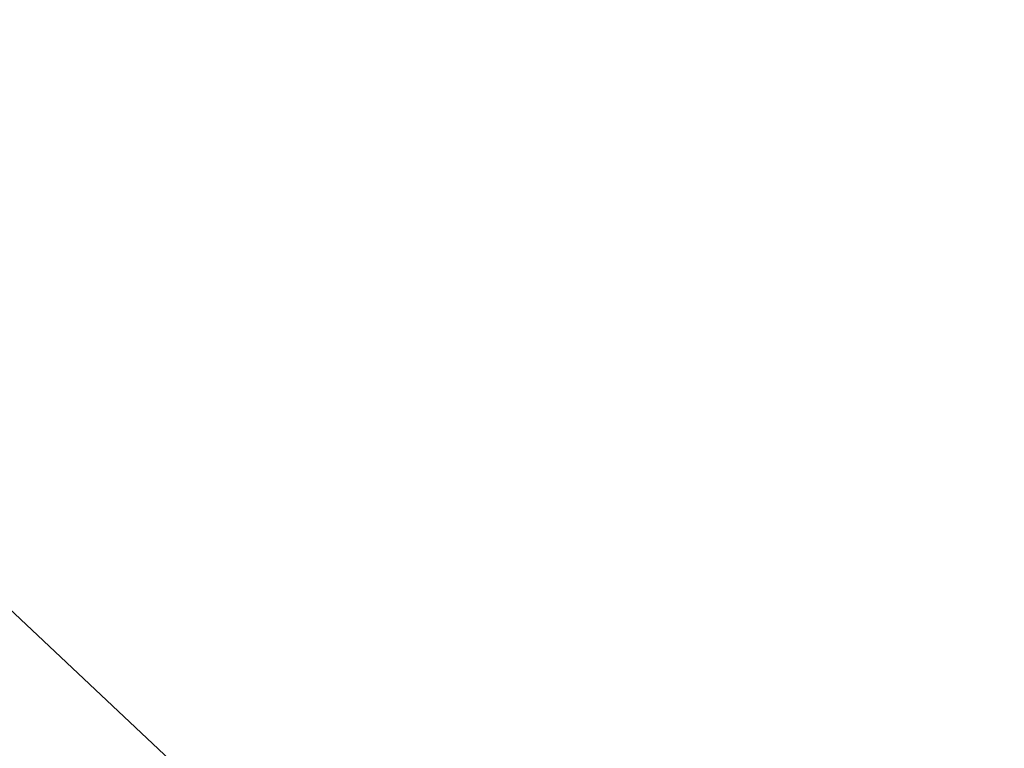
# Model space of a CAD drawing. Header units: millimetres. Extents: x -712 to 527, y -64 to 38.
# Tile 178 of 256: x -657.451 to -656.104, y -7.676 to -6.679. Entities that reach past the tile are written whole.
import ezdxf

# ---------------------------------------------------------------- set-up
doc = ezdxf.new("R2010")
doc.units = ezdxf.units.MM
doc.header["$LTSCALE"] = 25.4
doc.layers.get('0').update_dxf_attribs({"true_color": 0xff5454})

# ---------------------------------------------------------------- blocks, each defined once
blk = doc.blocks.new('MONO-SURFACE-IV-BRASS-7747.STL')
at = {"color": 44, "true_color": 0x92621c}
mesh = blk.add_polyface(dxfattribs=at)
corners = [(-658.6168, 27.6721, 102.9205), (-708.2791, -16.8524, 21.6769), (-710.1533, -20.0848, 24.8932), (-656.7425, 30.9046, 99.7041)]
mesh.append_faces([[corners[k] for k in face] for face in [(0, 1, 2), (1, 0, 3)]], dxfattribs={"vtx0": -1, "color": 44})
mesh = blk.add_polyface(dxfattribs=at)
corners = [(-709.5074, -36.124, 34.2834), (-656.1835, 7.3211, 113.7693), (-707.7201, -40.4358, 35.7421), (-657.9708, 11.633, 112.3107)]
mesh.append_faces([[corners[k] for k in face] for face in [(0, 1, 2), (1, 0, 3)]], dxfattribs={"vtx0": -1, "color": 44})
mesh = blk.add_polyface(dxfattribs=at)
corners = [(-656.8093, 6.8638, 114.4625), (-710.1991, -36.5546, 35.0038), (-708.3459, -40.8932, 36.4353), (-658.6625, 11.2024, 113.0311)]
mesh.append_faces([[corners[k] for k in face] for face in [(0, 1, 2), (1, 0, 3)]], dxfattribs={"vtx0": -1, "color": 44})
mesh = blk.add_polyface(dxfattribs=at)
corners = [(-662.353, -1.2219, 104.9063), (-656.8093, 6.8638, 114.4625), (-708.3459, -40.8932, 36.4353), (-656.2177, 4.4634, 114.1952)]
mesh.append_faces([[corners[k] for k in face] for face in [(0, 1, 2), (1, 0, 3)]], dxfattribs={"vtx0": -1, "color": 44})
mesh = blk.add_polyface(dxfattribs=at)
corners = [(-643.1702, -6.7222, 113.7693), (-694.7067, -54.4791, 35.7421), (-651.5901, -11.6985, 104.2097)]
mesh.append_faces([[corners[k] for k in face] for face in [(0, 1, 2)]], dxfattribs={"color": 44})
mesh = blk.add_polyface(dxfattribs=at)
corners = [(-694.7067, -54.4791, 35.7421), (-639.0067, -8.8321, 112.3107), (-690.5432, -56.5891, 34.2834), (-643.1702, -6.7222, 113.7693)]
mesh.append_faces([[corners[k] for k in face] for face in [(0, 1, 2), (1, 0, 3)]], dxfattribs={"vtx0": -1, "color": 44})
mesh = blk.add_polyface(dxfattribs=at)
corners = [(-616.8625, -6.7469, 96.4084), (-671.234, -56.8293, 21.6769), (-668.3991, -54.5039, 18.3811), (-619.6974, -9.0724, 99.7041)]
mesh.append_faces([[corners[k] for k in face] for face in [(0, 1, 2), (1, 0, 3)]], dxfattribs={"vtx0": -1, "color": 44})
mesh = blk.add_polyface(dxfattribs=at)
corners = [(-657.7692, -7.1994, 104.1916), (-698.6332, -51.7051, 36.6376), (-702.1888, -48.3614, 36.9395), (-654.2136, -10.5432, 103.8896)]
mesh.append_faces([[corners[k] for k in face] for face in [(0, 1, 2), (1, 0, 3)]], dxfattribs={"vtx0": -1, "color": 44})
mesh = blk.add_polyface(dxfattribs=at)
corners = [(-639.4886, -9.4891, 113.0311), (-695.2103, -55.0683, 36.4353), (-691.0251, -57.246, 35.0038), (-643.6737, -7.3114, 114.4625)]
mesh.append_faces([[corners[k] for k in face] for face in [(0, 1, 2), (1, 0, 3)]], dxfattribs={"vtx0": -1, "color": 44})

msp = doc.modelspace()

# ---------------------------------------------------------------- block references
at = {"color": 0}
msp.add_blockref('MONO-SURFACE-IV-BRASS-7747.STL', (0, 0), dxfattribs=at)

doc.saveas('drawing.dxf')
